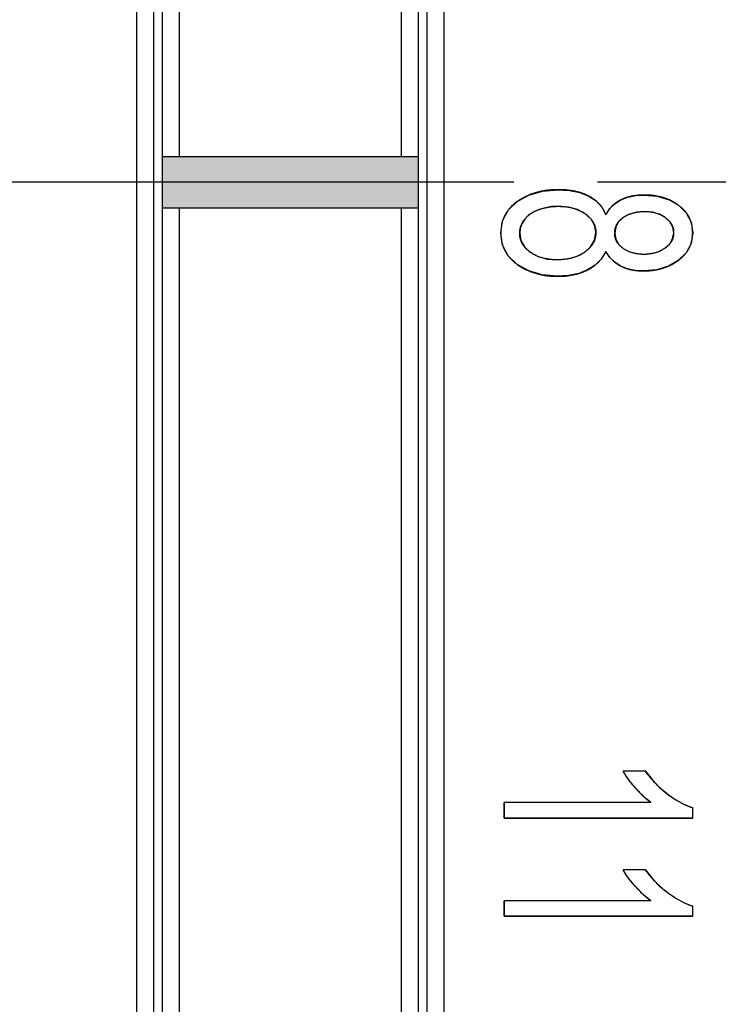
# Model space of a CAD drawing. Header units: millimetres. Extents: x -360 to -91, y -544 to -437.
# Tile 23 of 40: x -180.5 to -172.32, y -503.82 to -492.28. Entities that reach past the tile are written whole.
import ezdxf

# ---------------------------------------------------------------- set-up
doc = ezdxf.new("R2010")
doc.units = ezdxf.units.MM
doc.header["$LTSCALE"] = 16.335
doc.linetypes.add('ACAD_ISO08W100', pattern=[36, 24, -3, 6, -3])
doc.layers.get('0').update_dxf_attribs({"linetype": 'CONTINUOUS'})
doc.layers.add('2', color=7, linetype='CONTINUOUS')

msp = doc.modelspace()

# ---------------------------------------------------------------- hatches: boundary and pattern name
h = msp.add_hatch(color=256)
h.dxf.hatch_style = 1
h.paths.add_polyline_path([(-178.829, -494.488), (-175.829, -494.488), (-175.829, -493.888), (-178.829, -493.888)])

# ---------------------------------------------------------------- linework, layer by layer
at = {"color": 3, "linetype": 'Continuous'}
for p, q in [((-178.629, -493.888), (-178.629, -464.888)), ((-176.029, -493.888), (-176.029, -464.888)), ((-175.529, -523.488), (-175.529, -464.888)), ((-179.129, -523.388), (-179.129, -464.988)), ((-178.829, -523.288), (-178.829, -465.088)), ((-175.829, -523.288), (-175.829, -465.088)), ((-175.729, -523.288), (-175.729, -465.088)), ((-178.929, -523.188), (-178.929, -465.188)), ((-178.629, -523.488), (-178.629, -494.488)), ((-176.029, -523.488), (-176.029, -494.488))]:
    msp.add_line(p, q, dxfattribs=at)
at = {"color": 7, "linetype": 'Continuous'}
for p, q in [((-178.829, -493.888), (-175.829, -493.888)), ((-178.829, -494.488), (-175.829, -494.488)), ((-174.194, -494.47), (-174.195, -494.47)), ((-173.684, -494.48), (-173.636, -494.569)), ((-173.178, -494.531), (-173.179, -494.531)), ((-173.636, -495.001), (-173.691, -495.088)), ((-173.59, -495.07), (-173.636, -495.001)), ((-173.691, -495.088), (-173.763, -495.161)), ((-173.193, -495.033), (-173.192, -495.033)), ((-174.674, -495.152), (-174.675, -495.151)), ((-173.763, -495.161), (-173.85, -495.216)), ((-173.173, -501.086), (-173.434, -501.086)), ((-173.173, -501.086), (-173.434, -501.086)), ((-173.352, -501.21), (-173.342, -501.222)), ((-173.108, -501.453), (-174.829, -501.453)), ((-173.108, -501.453), (-174.829, -501.453)), ((-174.829, -501.453), (-174.829, -501.636)), ((-174.829, -501.636), (-174.829, -501.453)), ((-172.62, -501.636), (-172.62, -501.518)), ((-172.62, -501.636), (-172.62, -501.518)), ((-172.62, -501.636), (-174.829, -501.636)), ((-174.829, -501.636), (-172.62, -501.636)), ((-173.173, -502.243), (-173.434, -502.243)), ((-173.173, -502.243), (-173.434, -502.243)), ((-173.352, -502.366), (-173.342, -502.377)), ((-173.108, -502.606), (-174.829, -502.606)), ((-173.108, -502.606), (-174.829, -502.606)), ((-174.829, -502.606), (-174.829, -502.787)), ((-174.829, -502.787), (-174.829, -502.606)), ((-172.62, -502.787), (-172.62, -502.67)), ((-172.62, -502.787), (-172.62, -502.67)), ((-172.62, -502.787), (-174.829, -502.787)), ((-174.829, -502.787), (-172.62, -502.787))]:
    msp.add_line(p, q, dxfattribs=at)
for points in [[(-174.675, -494.415), (-174.54, -494.34), (-174.377, -494.292), (-174.193, -494.276)], [(-174.193, -494.276), (-174.21, -494.276), (-174.226, -494.276), (-174.242, -494.277), (-174.258, -494.278), (-174.274, -494.279), (-174.289, -494.28), (-174.305, -494.282), (-174.32, -494.283), (-174.335, -494.285), (-174.35, -494.287), (-174.365, -494.29), (-174.379, -494.292), (-174.394, -494.295), (-174.408, -494.298), (-174.422, -494.301), (-174.436, -494.305), (-174.449, -494.308), (-174.463, -494.312), (-174.476, -494.316), (-174.489, -494.321), (-174.502, -494.325), (-174.515, -494.33), (-174.528, -494.335), (-174.54, -494.34)], [(-174.193, -494.276), (-174.062, -494.284), (-173.941, -494.309), (-173.834, -494.351)], [(-174.064, -494.284), (-174.072, -494.283), (-174.08, -494.282), (-174.089, -494.281), (-174.097, -494.28), (-174.105, -494.279), (-174.114, -494.279), (-174.123, -494.278), (-174.131, -494.278), (-174.14, -494.277), (-174.149, -494.277), (-174.157, -494.276), (-174.166, -494.276), (-174.175, -494.276), (-174.184, -494.276), (-174.193, -494.276)], [(-173.942, -494.309), (-173.949, -494.306), (-173.956, -494.304), (-173.964, -494.302), (-173.972, -494.3), (-173.979, -494.299), (-173.987, -494.297), (-173.995, -494.295), (-174.003, -494.294), (-174.011, -494.292), (-174.019, -494.29), (-174.027, -494.289), (-174.035, -494.288), (-174.043, -494.286), (-174.051, -494.285), (-174.059, -494.284), (-174.064, -494.284)], [(-173.834, -494.351), (-173.841, -494.348), (-173.847, -494.345), (-173.853, -494.342), (-173.859, -494.339), (-173.866, -494.336), (-173.872, -494.334), (-173.878, -494.331), (-173.885, -494.328), (-173.892, -494.326), (-173.898, -494.323), (-173.905, -494.321), (-173.912, -494.318), (-173.918, -494.316), (-173.925, -494.314), (-173.932, -494.311), (-173.939, -494.309), (-173.942, -494.309)], [(-174.675, -494.415), (-174.685, -494.423), (-174.695, -494.431), (-174.705, -494.438), (-174.714, -494.446), (-174.723, -494.454), (-174.731, -494.462), (-174.74, -494.47), (-174.748, -494.479), (-174.756, -494.487), (-174.763, -494.495), (-174.771, -494.504), (-174.777, -494.512), (-174.784, -494.521), (-174.79, -494.529), (-174.797, -494.538), (-174.802, -494.547), (-174.808, -494.556), (-174.813, -494.565), (-174.818, -494.574), (-174.823, -494.583), (-174.827, -494.592), (-174.831, -494.602), (-174.835, -494.611), (-174.839, -494.621), (-174.842, -494.631), (-174.846, -494.641), (-174.849, -494.652), (-174.852, -494.663), (-174.855, -494.674), (-174.857, -494.685), (-174.859, -494.697), (-174.861, -494.709), (-174.863, -494.721), (-174.864, -494.733), (-174.865, -494.745), (-174.866, -494.758), (-174.867, -494.77), (-174.867, -494.783)], [(-174.867, -494.783), (-174.846, -494.64), (-174.779, -494.514), (-174.675, -494.415)], [(-174.54, -494.34), (-174.548, -494.343), (-174.557, -494.347), (-174.565, -494.35), (-174.573, -494.354), (-174.58, -494.358), (-174.588, -494.362), (-174.596, -494.366), (-174.604, -494.37), (-174.611, -494.374), (-174.619, -494.378), (-174.626, -494.383), (-174.633, -494.387), (-174.64, -494.392), (-174.648, -494.396), (-174.655, -494.401), (-174.662, -494.406), (-174.668, -494.41), (-174.675, -494.415)], [(-173.834, -494.351), (-173.751, -494.407), (-173.684, -494.48)], [(-173.75, -494.408), (-173.754, -494.404), (-173.758, -494.401), (-173.763, -494.398), (-173.767, -494.394), (-173.772, -494.391), (-173.776, -494.388), (-173.781, -494.384), (-173.785, -494.381), (-173.79, -494.378), (-173.795, -494.375), (-173.799, -494.372), (-173.804, -494.369), (-173.809, -494.366), (-173.814, -494.363), (-173.819, -494.36), (-173.824, -494.357), (-173.829, -494.354), (-173.834, -494.351)], [(-173.675, -494.493), (-173.677, -494.489), (-173.68, -494.485), (-173.682, -494.482), (-173.685, -494.478), (-173.688, -494.474), (-173.691, -494.469), (-173.695, -494.465), (-173.698, -494.461), (-173.701, -494.457), (-173.705, -494.453), (-173.708, -494.449), (-173.712, -494.445), (-173.715, -494.441), (-173.719, -494.437), (-173.723, -494.433), (-173.726, -494.429), (-173.73, -494.426), (-173.734, -494.422), (-173.738, -494.419), (-173.742, -494.415), (-173.746, -494.411), (-173.75, -494.408)], [(-173.636, -494.569), (-173.591, -494.498), (-173.533, -494.44), (-173.461, -494.394)], [(-173.461, -494.394), (-173.467, -494.398), (-173.473, -494.401), (-173.479, -494.404), (-173.485, -494.408), (-173.491, -494.411), (-173.497, -494.415), (-173.503, -494.418), (-173.508, -494.422), (-173.514, -494.426), (-173.519, -494.43), (-173.524, -494.434), (-173.529, -494.437), (-173.534, -494.441), (-173.539, -494.445), (-173.544, -494.449), (-173.548, -494.453), (-173.553, -494.457), (-173.557, -494.462), (-173.562, -494.466), (-173.566, -494.47), (-173.57, -494.474), (-173.574, -494.479), (-173.578, -494.483), (-173.582, -494.488), (-173.586, -494.492), (-173.59, -494.497)], [(-173.188, -494.338), (-173.199, -494.338), (-173.211, -494.338), (-173.222, -494.339), (-173.234, -494.339), (-173.245, -494.34), (-173.256, -494.341), (-173.267, -494.342), (-173.278, -494.343), (-173.288, -494.344), (-173.299, -494.346), (-173.31, -494.347), (-173.32, -494.349), (-173.33, -494.351), (-173.34, -494.353), (-173.35, -494.355), (-173.36, -494.358), (-173.37, -494.36), (-173.38, -494.363), (-173.389, -494.366), (-173.399, -494.369), (-173.408, -494.372), (-173.417, -494.375), (-173.426, -494.379), (-173.435, -494.382), (-173.444, -494.386), (-173.453, -494.39), (-173.461, -494.394)], [(-173.461, -494.394), (-173.379, -494.363), (-173.287, -494.344), (-173.188, -494.338)], [(-173.188, -494.338), (-173.034, -494.352), (-172.897, -494.394), (-172.784, -494.459)], [(-173.034, -494.352), (-173.036, -494.351), (-173.045, -494.35), (-173.055, -494.348), (-173.064, -494.347), (-173.073, -494.345), (-173.082, -494.344), (-173.091, -494.343), (-173.101, -494.342), (-173.11, -494.341), (-173.12, -494.34), (-173.129, -494.34), (-173.139, -494.339), (-173.148, -494.339), (-173.158, -494.338), (-173.168, -494.338), (-173.178, -494.338), (-173.188, -494.338)], [(-172.784, -494.459), (-172.792, -494.453), (-172.801, -494.447), (-172.809, -494.441), (-172.818, -494.435), (-172.827, -494.43), (-172.836, -494.424), (-172.845, -494.419), (-172.854, -494.414), (-172.863, -494.409), (-172.873, -494.405), (-172.882, -494.4), (-172.892, -494.396), (-172.901, -494.392), (-172.912, -494.387), (-172.922, -494.383), (-172.933, -494.379), (-172.944, -494.375), (-172.955, -494.372), (-172.966, -494.368), (-172.977, -494.365), (-172.988, -494.362), (-172.999, -494.359), (-173.011, -494.357), (-173.023, -494.354), (-173.034, -494.352)], [(-174.418, -494.508), (-174.485, -494.538), (-174.542, -494.576), (-174.586, -494.622)], [(-174.586, -494.622), (-174.582, -494.618), (-174.578, -494.613), (-174.574, -494.608), (-174.57, -494.603), (-174.566, -494.599), (-174.561, -494.594), (-174.557, -494.59), (-174.552, -494.585), (-174.547, -494.581), (-174.542, -494.577), (-174.537, -494.573), (-174.532, -494.568), (-174.527, -494.564), (-174.521, -494.56), (-174.516, -494.557), (-174.51, -494.553), (-174.504, -494.549), (-174.498, -494.545), (-174.492, -494.542), (-174.486, -494.538), (-174.48, -494.535), (-174.473, -494.531), (-174.467, -494.528), (-174.46, -494.525), (-174.453, -494.522), (-174.447, -494.519), (-174.44, -494.516), (-174.433, -494.513), (-174.425, -494.511), (-174.418, -494.508)], [(-174.194, -494.47), (-174.271, -494.474), (-174.345, -494.487), (-174.418, -494.508)], [(-174.418, -494.508), (-174.409, -494.505), (-174.399, -494.502), (-174.39, -494.499), (-174.381, -494.496), (-174.371, -494.494), (-174.362, -494.491), (-174.353, -494.489), (-174.344, -494.487), (-174.335, -494.485), (-174.325, -494.483), (-174.316, -494.481), (-174.307, -494.479), (-174.298, -494.478), (-174.289, -494.477), (-174.28, -494.475), (-174.27, -494.474), (-174.26, -494.473), (-174.249, -494.472), (-174.238, -494.472), (-174.227, -494.471), (-174.217, -494.471), (-174.206, -494.47), (-174.195, -494.47)], [(-174.195, -494.47), (-174.182, -494.47), (-174.169, -494.471), (-174.157, -494.471), (-174.145, -494.472), (-174.133, -494.473), (-174.121, -494.474), (-174.109, -494.475), (-174.097, -494.476), (-174.086, -494.478), (-174.074, -494.48), (-174.063, -494.482), (-174.052, -494.484), (-174.041, -494.487), (-174.03, -494.489), (-174.019, -494.492), (-174.009, -494.495), (-173.998, -494.499), (-173.988, -494.502), (-173.978, -494.506), (-173.968, -494.509), (-173.959, -494.513), (-173.949, -494.518), (-173.94, -494.522), (-173.931, -494.526), (-173.922, -494.531), (-173.913, -494.536), (-173.904, -494.541), (-173.896, -494.546), (-173.888, -494.552), (-173.879, -494.557)], [(-173.879, -494.557), (-173.969, -494.509), (-174.075, -494.48), (-174.194, -494.47)], [(-173.636, -494.569), (-173.638, -494.564), (-173.64, -494.559), (-173.642, -494.555), (-173.644, -494.55), (-173.647, -494.545), (-173.649, -494.541), (-173.651, -494.536), (-173.653, -494.531), (-173.655, -494.527), (-173.658, -494.523), (-173.66, -494.518), (-173.662, -494.514), (-173.665, -494.51), (-173.667, -494.505), (-173.67, -494.501), (-173.672, -494.497), (-173.675, -494.493)], [(-173.615, -494.532), (-173.617, -494.535), (-173.619, -494.538), (-173.621, -494.541), (-173.622, -494.544), (-173.624, -494.547), (-173.626, -494.55), (-173.628, -494.553), (-173.63, -494.556), (-173.631, -494.559), (-173.633, -494.563), (-173.635, -494.566), (-173.636, -494.569)], [(-173.59, -494.497), (-173.591, -494.499), (-173.593, -494.501), (-173.595, -494.504), (-173.597, -494.507), (-173.599, -494.509), (-173.601, -494.512), (-173.603, -494.515), (-173.605, -494.518), (-173.607, -494.521), (-173.609, -494.523), (-173.611, -494.526), (-173.613, -494.529), (-173.615, -494.532)], [(-173.178, -494.531), (-173.275, -494.539), (-173.361, -494.562), (-173.434, -494.601)], [(-173.361, -494.562), (-173.355, -494.559), (-173.348, -494.557), (-173.341, -494.555), (-173.334, -494.553), (-173.327, -494.55), (-173.32, -494.548), (-173.313, -494.547), (-173.306, -494.545), (-173.299, -494.543), (-173.291, -494.542), (-173.284, -494.54), (-173.276, -494.539), (-173.269, -494.538), (-173.261, -494.536), (-173.253, -494.535), (-173.245, -494.534), (-173.237, -494.534), (-173.229, -494.533), (-173.221, -494.532), (-173.213, -494.532), (-173.204, -494.532), (-173.196, -494.531), (-173.187, -494.531), (-173.179, -494.531)], [(-173.179, -494.531), (-173.169, -494.531), (-173.16, -494.531), (-173.151, -494.532), (-173.141, -494.532), (-173.132, -494.533), (-173.124, -494.534), (-173.115, -494.535), (-173.106, -494.536), (-173.097, -494.538), (-173.089, -494.539), (-173.08, -494.541), (-173.072, -494.543), (-173.064, -494.545), (-173.056, -494.547), (-173.048, -494.55), (-173.04, -494.552), (-173.032, -494.555), (-173.024, -494.558), (-173.017, -494.561), (-173.009, -494.564), (-173.002, -494.567), (-172.995, -494.57), (-172.987, -494.574), (-172.98, -494.577), (-172.974, -494.581), (-172.967, -494.585), (-172.96, -494.589), (-172.954, -494.593), (-172.947, -494.598), (-172.941, -494.602)], [(-172.941, -494.602), (-173.008, -494.564), (-173.089, -494.539), (-173.178, -494.531)], [(-172.784, -494.459), (-172.695, -494.546), (-172.639, -494.657), (-172.62, -494.78)], [(-172.694, -494.547), (-172.698, -494.542), (-172.701, -494.537), (-172.705, -494.533), (-172.709, -494.528), (-172.713, -494.523), (-172.717, -494.519), (-172.721, -494.514), (-172.726, -494.51), (-172.73, -494.505), (-172.735, -494.501), (-172.739, -494.496), (-172.744, -494.492), (-172.748, -494.488), (-172.753, -494.483), (-172.758, -494.479), (-172.763, -494.475), (-172.768, -494.471), (-172.773, -494.467), (-172.779, -494.463), (-172.784, -494.459)], [(-174.586, -494.622), (-174.619, -494.674), (-174.638, -494.728), (-174.645, -494.785)], [(-174.618, -494.673), (-174.617, -494.67), (-174.615, -494.667), (-174.613, -494.664), (-174.612, -494.661), (-174.61, -494.658), (-174.608, -494.655), (-174.607, -494.652), (-174.605, -494.649), (-174.603, -494.646), (-174.601, -494.643), (-174.599, -494.64), (-174.597, -494.637), (-174.595, -494.634), (-174.593, -494.631), (-174.591, -494.628), (-174.588, -494.625), (-174.586, -494.622)], [(-173.879, -494.557), (-173.875, -494.56), (-173.871, -494.563), (-173.867, -494.566), (-173.863, -494.569), (-173.859, -494.572), (-173.856, -494.575), (-173.852, -494.579), (-173.848, -494.582), (-173.845, -494.585), (-173.841, -494.588), (-173.838, -494.591), (-173.834, -494.594), (-173.831, -494.598), (-173.828, -494.601), (-173.824, -494.604), (-173.821, -494.608), (-173.818, -494.611), (-173.815, -494.614), (-173.812, -494.618), (-173.809, -494.621), (-173.809, -494.622)], [(-173.753, -494.779), (-173.767, -494.698), (-173.809, -494.622), (-173.879, -494.557)], [(-173.809, -494.622), (-173.805, -494.627), (-173.801, -494.631), (-173.798, -494.636), (-173.795, -494.641), (-173.792, -494.646), (-173.789, -494.65), (-173.786, -494.655), (-173.783, -494.66), (-173.781, -494.665), (-173.778, -494.67), (-173.776, -494.675), (-173.773, -494.68), (-173.771, -494.685), (-173.769, -494.69), (-173.767, -494.695), (-173.766, -494.7), (-173.764, -494.705), (-173.763, -494.71), (-173.761, -494.715), (-173.76, -494.72), (-173.759, -494.726), (-173.758, -494.731), (-173.757, -494.736), (-173.756, -494.741), (-173.755, -494.746), (-173.755, -494.752), (-173.754, -494.757), (-173.754, -494.763), (-173.754, -494.768), (-173.753, -494.773), (-173.753, -494.779)], [(-173.434, -494.601), (-173.489, -494.652), (-173.521, -494.714), (-173.533, -494.784)], [(-173.533, -494.784), (-173.533, -494.779), (-173.532, -494.774), (-173.532, -494.769), (-173.532, -494.764), (-173.531, -494.759), (-173.531, -494.754), (-173.53, -494.75), (-173.529, -494.745), (-173.528, -494.74), (-173.528, -494.736), (-173.527, -494.731), (-173.526, -494.727), (-173.524, -494.722), (-173.523, -494.718), (-173.522, -494.714), (-173.52, -494.71), (-173.519, -494.706), (-173.517, -494.702), (-173.516, -494.698), (-173.514, -494.694), (-173.512, -494.69), (-173.51, -494.686), (-173.509, -494.682), (-173.506, -494.679), (-173.504, -494.675), (-173.502, -494.671), (-173.5, -494.668), (-173.498, -494.664), (-173.495, -494.661), (-173.493, -494.658), (-173.49, -494.654), (-173.487, -494.651)], [(-173.487, -494.651), (-173.485, -494.648), (-173.483, -494.645), (-173.481, -494.643), (-173.478, -494.64), (-173.476, -494.638), (-173.474, -494.635), (-173.471, -494.632), (-173.469, -494.63), (-173.466, -494.627), (-173.463, -494.625), (-173.461, -494.622), (-173.458, -494.62), (-173.455, -494.617), (-173.452, -494.615), (-173.449, -494.613), (-173.446, -494.61), (-173.443, -494.608), (-173.44, -494.606), (-173.437, -494.603), (-173.434, -494.601)], [(-173.434, -494.601), (-173.43, -494.599), (-173.427, -494.596), (-173.423, -494.594), (-173.419, -494.591), (-173.416, -494.589), (-173.412, -494.587), (-173.408, -494.584), (-173.404, -494.582), (-173.4, -494.58), (-173.396, -494.578), (-173.392, -494.576), (-173.388, -494.574), (-173.384, -494.572), (-173.379, -494.57), (-173.375, -494.568), (-173.371, -494.566), (-173.367, -494.564), (-173.362, -494.562), (-173.361, -494.562)], [(-172.941, -494.602), (-172.938, -494.605), (-172.935, -494.607), (-172.931, -494.61), (-172.928, -494.612), (-172.925, -494.615), (-172.922, -494.617), (-172.919, -494.62), (-172.916, -494.622), (-172.914, -494.625), (-172.911, -494.627), (-172.908, -494.63), (-172.905, -494.633), (-172.903, -494.635), (-172.9, -494.638), (-172.898, -494.641), (-172.895, -494.643), (-172.893, -494.646), (-172.891, -494.649), (-172.888, -494.652), (-172.886, -494.654)], [(-172.842, -494.782), (-172.853, -494.715), (-172.886, -494.654), (-172.941, -494.602)], [(-172.886, -494.654), (-172.883, -494.658), (-172.88, -494.662), (-172.878, -494.666), (-172.875, -494.67), (-172.873, -494.673), (-172.87, -494.677), (-172.868, -494.681), (-172.866, -494.685), (-172.864, -494.689), (-172.862, -494.693), (-172.86, -494.697), (-172.858, -494.701), (-172.857, -494.705), (-172.855, -494.71), (-172.853, -494.714), (-172.852, -494.718), (-172.851, -494.722), (-172.85, -494.727), (-172.848, -494.731), (-172.847, -494.736), (-172.846, -494.74), (-172.846, -494.745), (-172.845, -494.749), (-172.844, -494.754), (-172.844, -494.758), (-172.843, -494.763), (-172.843, -494.768), (-172.843, -494.773), (-172.843, -494.777), (-172.842, -494.782)], [(-172.62, -494.78), (-172.621, -494.771), (-172.621, -494.762), (-172.621, -494.754), (-172.622, -494.745), (-172.623, -494.737), (-172.624, -494.728), (-172.625, -494.72), (-172.626, -494.712), (-172.627, -494.704), (-172.629, -494.696), (-172.63, -494.688), (-172.632, -494.68), (-172.634, -494.673), (-172.636, -494.665), (-172.638, -494.658), (-172.64, -494.65), (-172.642, -494.643), (-172.645, -494.636), (-172.648, -494.629), (-172.65, -494.622), (-172.653, -494.616), (-172.656, -494.609), (-172.659, -494.603), (-172.663, -494.596), (-172.666, -494.59), (-172.67, -494.583), (-172.673, -494.577), (-172.677, -494.571), (-172.681, -494.565), (-172.685, -494.559), (-172.69, -494.553), (-172.694, -494.547)], [(-174.645, -494.785), (-174.645, -494.781), (-174.645, -494.776), (-174.644, -494.771), (-174.644, -494.767), (-174.644, -494.762), (-174.643, -494.757), (-174.643, -494.753), (-174.642, -494.748), (-174.641, -494.744), (-174.641, -494.739), (-174.64, -494.735), (-174.639, -494.731), (-174.638, -494.726), (-174.637, -494.722), (-174.636, -494.718), (-174.634, -494.714), (-174.633, -494.709), (-174.632, -494.705), (-174.63, -494.701), (-174.629, -494.697), (-174.627, -494.693), (-174.626, -494.689), (-174.624, -494.685), (-174.622, -494.681), (-174.62, -494.677), (-174.618, -494.673)], [(-174.674, -495.152), (-174.779, -495.052), (-174.845, -494.926), (-174.867, -494.783)], [(-174.867, -494.783), (-174.867, -494.794), (-174.866, -494.804), (-174.865, -494.814), (-174.865, -494.824), (-174.864, -494.834), (-174.863, -494.843), (-174.861, -494.853), (-174.86, -494.863), (-174.858, -494.872), (-174.857, -494.881), (-174.855, -494.89), (-174.853, -494.899), (-174.851, -494.908), (-174.848, -494.917), (-174.846, -494.925), (-174.843, -494.933), (-174.84, -494.942), (-174.837, -494.95), (-174.834, -494.957), (-174.831, -494.965), (-174.827, -494.973), (-174.824, -494.98), (-174.82, -494.988), (-174.816, -494.995), (-174.812, -495.002), (-174.808, -495.009), (-174.804, -495.016), (-174.799, -495.023), (-174.795, -495.03), (-174.79, -495.037), (-174.785, -495.044), (-174.78, -495.05)], [(-174.589, -494.946), (-174.593, -494.941), (-174.597, -494.936), (-174.6, -494.932), (-174.603, -494.927), (-174.606, -494.922), (-174.609, -494.917), (-174.612, -494.912), (-174.615, -494.907), (-174.618, -494.902), (-174.62, -494.897), (-174.623, -494.892), (-174.625, -494.887), (-174.627, -494.882), (-174.629, -494.876), (-174.631, -494.871), (-174.633, -494.866), (-174.634, -494.86), (-174.636, -494.855), (-174.637, -494.849), (-174.639, -494.844), (-174.64, -494.838), (-174.641, -494.833), (-174.642, -494.827), (-174.643, -494.821), (-174.643, -494.815), (-174.644, -494.809), (-174.644, -494.803), (-174.645, -494.797), (-174.645, -494.791), (-174.645, -494.785)], [(-174.645, -494.785), (-174.631, -494.87), (-174.59, -494.945), (-174.521, -495.009)], [(-173.881, -495.006), (-173.815, -494.945), (-173.77, -494.868), (-173.753, -494.779)], [(-173.753, -494.779), (-173.754, -494.785), (-173.754, -494.791), (-173.754, -494.797), (-173.755, -494.803), (-173.755, -494.809), (-173.756, -494.815), (-173.757, -494.82), (-173.758, -494.826), (-173.759, -494.832), (-173.76, -494.837), (-173.761, -494.843), (-173.763, -494.848), (-173.764, -494.853), (-173.766, -494.859), (-173.768, -494.864), (-173.769, -494.869), (-173.771, -494.874), (-173.774, -494.879), (-173.776, -494.884), (-173.778, -494.889), (-173.78, -494.894), (-173.783, -494.898), (-173.785, -494.903), (-173.788, -494.908), (-173.791, -494.912), (-173.794, -494.917), (-173.797, -494.921), (-173.8, -494.926), (-173.803, -494.93), (-173.806, -494.934), (-173.81, -494.939), (-173.813, -494.943)], [(-173.488, -494.914), (-173.49, -494.912), (-173.492, -494.909), (-173.495, -494.905), (-173.498, -494.901), (-173.5, -494.898), (-173.503, -494.894), (-173.505, -494.89), (-173.507, -494.886), (-173.509, -494.882), (-173.511, -494.878), (-173.513, -494.874), (-173.515, -494.87), (-173.517, -494.866), (-173.519, -494.862), (-173.52, -494.858), (-173.522, -494.854), (-173.523, -494.849), (-173.524, -494.845), (-173.526, -494.841), (-173.527, -494.836), (-173.528, -494.832), (-173.529, -494.827), (-173.53, -494.823), (-173.53, -494.818), (-173.531, -494.813), (-173.531, -494.809), (-173.532, -494.804), (-173.532, -494.799), (-173.533, -494.794), (-173.533, -494.789), (-173.533, -494.784)], [(-173.533, -494.784), (-173.521, -494.854), (-173.488, -494.914), (-173.435, -494.963)], [(-172.945, -494.961), (-172.889, -494.91), (-172.855, -494.85), (-172.842, -494.782)], [(-172.842, -494.782), (-172.843, -494.787), (-172.843, -494.791), (-172.843, -494.796), (-172.843, -494.8), (-172.844, -494.804), (-172.844, -494.809), (-172.845, -494.813), (-172.846, -494.817), (-172.846, -494.821), (-172.847, -494.826), (-172.848, -494.83), (-172.849, -494.834), (-172.85, -494.838), (-172.851, -494.842), (-172.853, -494.846), (-172.854, -494.849), (-172.855, -494.853), (-172.857, -494.857), (-172.858, -494.861), (-172.86, -494.864), (-172.862, -494.868), (-172.863, -494.871), (-172.865, -494.875), (-172.867, -494.878), (-172.869, -494.882), (-172.871, -494.885), (-172.873, -494.889), (-172.876, -494.892), (-172.878, -494.895), (-172.88, -494.898), (-172.883, -494.902), (-172.885, -494.905), (-172.888, -494.908)], [(-172.788, -495.105), (-172.78, -495.098), (-172.771, -495.091), (-172.763, -495.084), (-172.755, -495.077), (-172.747, -495.07), (-172.739, -495.063), (-172.732, -495.056), (-172.725, -495.048), (-172.718, -495.041), (-172.712, -495.034), (-172.705, -495.026), (-172.699, -495.019), (-172.693, -495.011), (-172.688, -495.003), (-172.682, -494.996), (-172.677, -494.988), (-172.673, -494.98), (-172.668, -494.972), (-172.664, -494.964), (-172.659, -494.956), (-172.655, -494.948), (-172.652, -494.939), (-172.648, -494.931), (-172.645, -494.923), (-172.642, -494.914), (-172.639, -494.905), (-172.636, -494.895), (-172.634, -494.886), (-172.631, -494.876), (-172.629, -494.866), (-172.627, -494.855), (-172.625, -494.845), (-172.624, -494.835), (-172.623, -494.824), (-172.622, -494.813), (-172.621, -494.802), (-172.621, -494.791), (-172.62, -494.78)], [(-172.62, -494.78), (-172.639, -494.906), (-172.698, -495.017), (-172.788, -495.105)], [(-174.521, -495.009), (-174.525, -495.006), (-174.529, -495.003), (-174.533, -495), (-174.537, -494.997), (-174.54, -494.994), (-174.544, -494.991), (-174.548, -494.988), (-174.551, -494.985), (-174.555, -494.982), (-174.558, -494.979), (-174.562, -494.975), (-174.565, -494.972), (-174.568, -494.969), (-174.572, -494.966), (-174.575, -494.962), (-174.578, -494.959), (-174.581, -494.956), (-174.584, -494.952), (-174.587, -494.949), (-174.589, -494.946)], [(-174.204, -495.097), (-174.082, -495.087), (-173.973, -495.056), (-173.881, -495.006)], [(-173.881, -495.006), (-173.886, -495.009), (-173.89, -495.012), (-173.895, -495.015), (-173.9, -495.018), (-173.905, -495.021), (-173.909, -495.024), (-173.914, -495.027), (-173.919, -495.03), (-173.924, -495.033), (-173.929, -495.036), (-173.934, -495.038), (-173.939, -495.041), (-173.945, -495.043), (-173.95, -495.046), (-173.955, -495.048), (-173.961, -495.051), (-173.966, -495.053), (-173.972, -495.055), (-173.973, -495.056)], [(-173.813, -494.943), (-173.816, -494.946), (-173.819, -494.95), (-173.822, -494.953), (-173.825, -494.956), (-173.828, -494.96), (-173.831, -494.963), (-173.834, -494.966), (-173.838, -494.969), (-173.841, -494.972), (-173.844, -494.976), (-173.848, -494.979), (-173.851, -494.982), (-173.855, -494.985), (-173.858, -494.988), (-173.862, -494.991), (-173.866, -494.994), (-173.87, -494.997), (-173.873, -495), (-173.877, -495.003), (-173.881, -495.006)], [(-173.678, -495.072), (-173.676, -495.068), (-173.673, -495.064), (-173.67, -495.06), (-173.667, -495.055), (-173.664, -495.051), (-173.662, -495.047), (-173.659, -495.042), (-173.656, -495.038), (-173.654, -495.033), (-173.651, -495.029), (-173.648, -495.024), (-173.646, -495.019), (-173.643, -495.015), (-173.641, -495.01), (-173.639, -495.005), (-173.636, -495.001)], [(-173.636, -495.001), (-173.634, -495.004), (-173.632, -495.008), (-173.63, -495.012), (-173.628, -495.016), (-173.625, -495.02), (-173.623, -495.023), (-173.621, -495.027), (-173.619, -495.03), (-173.616, -495.034), (-173.614, -495.038), (-173.612, -495.041), (-173.609, -495.044), (-173.607, -495.048), (-173.604, -495.051)], [(-173.435, -494.963), (-173.438, -494.961), (-173.442, -494.958), (-173.445, -494.956), (-173.448, -494.954), (-173.451, -494.951), (-173.453, -494.949), (-173.456, -494.947), (-173.459, -494.944), (-173.462, -494.942), (-173.464, -494.939), (-173.467, -494.937), (-173.47, -494.934), (-173.472, -494.932), (-173.475, -494.929), (-173.477, -494.927), (-173.479, -494.924), (-173.482, -494.922), (-173.484, -494.919), (-173.486, -494.916), (-173.488, -494.914)], [(-173.194, -495.033), (-173.203, -495.033), (-173.213, -495.033), (-173.222, -495.032), (-173.231, -495.032), (-173.24, -495.031), (-173.249, -495.03), (-173.258, -495.029), (-173.267, -495.028), (-173.276, -495.027), (-173.285, -495.025), (-173.293, -495.023), (-173.302, -495.021), (-173.31, -495.019), (-173.318, -495.017), (-173.326, -495.015), (-173.335, -495.012), (-173.342, -495.01), (-173.35, -495.007), (-173.358, -495.004), (-173.366, -495.001), (-173.373, -494.998), (-173.38, -494.995), (-173.388, -494.991), (-173.395, -494.987), (-173.402, -494.984), (-173.409, -494.98), (-173.416, -494.976), (-173.422, -494.972), (-173.429, -494.967), (-173.435, -494.963)], [(-173.435, -494.963), (-173.366, -495.001), (-173.284, -495.025), (-173.193, -495.033)], [(-172.945, -494.961), (-172.951, -494.965), (-172.958, -494.97), (-172.965, -494.974), (-172.972, -494.979), (-172.98, -494.983), (-172.987, -494.987), (-172.994, -494.991), (-173.002, -494.994), (-173.01, -494.998), (-173.017, -495.001), (-173.025, -495.004), (-173.033, -495.007), (-173.041, -495.01), (-173.049, -495.013), (-173.058, -495.015), (-173.066, -495.017), (-173.075, -495.02), (-173.083, -495.022), (-173.092, -495.023), (-173.101, -495.025), (-173.11, -495.027), (-173.119, -495.028), (-173.128, -495.029), (-173.137, -495.03), (-173.146, -495.031), (-173.155, -495.032), (-173.165, -495.032), (-173.174, -495.033), (-173.184, -495.033), (-173.194, -495.033)], [(-173.193, -495.033), (-173.1, -495.025), (-173.016, -495.001), (-172.945, -494.961)], [(-172.888, -494.908), (-172.889, -494.91), (-172.89, -494.911), (-172.893, -494.914), (-172.895, -494.917), (-172.898, -494.92), (-172.9, -494.923), (-172.903, -494.925), (-172.906, -494.928), (-172.908, -494.931), (-172.911, -494.933), (-172.914, -494.936), (-172.917, -494.938), (-172.919, -494.941), (-172.922, -494.944), (-172.925, -494.946), (-172.928, -494.949), (-172.932, -494.951), (-172.935, -494.954), (-172.938, -494.956), (-172.941, -494.958), (-172.945, -494.961)], [(-174.78, -495.05), (-174.779, -495.051), (-174.775, -495.057), (-174.77, -495.062), (-174.766, -495.067), (-174.761, -495.073), (-174.757, -495.078), (-174.752, -495.083), (-174.747, -495.088), (-174.742, -495.093), (-174.737, -495.098), (-174.732, -495.103), (-174.727, -495.108), (-174.721, -495.113), (-174.716, -495.118), (-174.71, -495.123), (-174.705, -495.128), (-174.699, -495.132), (-174.693, -495.137), (-174.687, -495.142), (-174.681, -495.146), (-174.675, -495.151)], [(-174.204, -495.097), (-174.216, -495.097), (-174.229, -495.097), (-174.242, -495.096), (-174.254, -495.096), (-174.266, -495.095), (-174.278, -495.094), (-174.29, -495.092), (-174.302, -495.091), (-174.313, -495.089), (-174.325, -495.087), (-174.336, -495.085), (-174.347, -495.083), (-174.359, -495.08), (-174.369, -495.078), (-174.38, -495.075), (-174.391, -495.072), (-174.401, -495.069), (-174.411, -495.065), (-174.421, -495.061), (-174.431, -495.058), (-174.441, -495.054), (-174.451, -495.049), (-174.46, -495.045), (-174.469, -495.04), (-174.478, -495.036), (-174.487, -495.031), (-174.496, -495.026), (-174.504, -495.02), (-174.512, -495.015), (-174.521, -495.009)], [(-174.521, -495.009), (-174.43, -495.058), (-174.323, -495.088), (-174.204, -495.097)], [(-173.973, -495.056), (-173.981, -495.059), (-173.989, -495.062), (-173.998, -495.065), (-174.006, -495.068), (-174.015, -495.071), (-174.024, -495.074), (-174.033, -495.076), (-174.042, -495.079), (-174.051, -495.081), (-174.061, -495.083), (-174.07, -495.085), (-174.08, -495.087), (-174.089, -495.088), (-174.099, -495.09), (-174.109, -495.091), (-174.119, -495.092), (-174.129, -495.094), (-174.14, -495.095), (-174.15, -495.095), (-174.161, -495.096), (-174.171, -495.096), (-174.182, -495.097), (-174.193, -495.097), (-174.204, -495.097)], [(-173.763, -495.161), (-173.76, -495.158), (-173.755, -495.154), (-173.75, -495.15), (-173.746, -495.146), (-173.741, -495.142), (-173.736, -495.138), (-173.732, -495.134), (-173.728, -495.13), (-173.723, -495.125), (-173.719, -495.121), (-173.715, -495.116), (-173.71, -495.112), (-173.706, -495.107), (-173.702, -495.103), (-173.698, -495.098), (-173.694, -495.093), (-173.691, -495.088), (-173.687, -495.084), (-173.684, -495.08), (-173.681, -495.076), (-173.678, -495.072)], [(-173.604, -495.051), (-173.601, -495.055), (-173.598, -495.059), (-173.595, -495.063), (-173.592, -495.067), (-173.589, -495.071), (-173.586, -495.075), (-173.582, -495.079), (-173.579, -495.083), (-173.575, -495.087), (-173.571, -495.091), (-173.568, -495.095), (-173.564, -495.098), (-173.56, -495.102), (-173.556, -495.106), (-173.552, -495.109), (-173.548, -495.113), (-173.544, -495.116), (-173.54, -495.12), (-173.536, -495.123), (-173.532, -495.126)], [(-173.462, -495.171), (-173.532, -495.126), (-173.59, -495.07)], [(-172.788, -495.105), (-172.902, -495.17), (-173.04, -495.213), (-173.195, -495.227)], [(-172.902, -495.17), (-172.895, -495.167), (-172.888, -495.164), (-172.881, -495.161), (-172.875, -495.157), (-172.868, -495.154), (-172.861, -495.151), (-172.855, -495.147), (-172.849, -495.144), (-172.842, -495.14), (-172.836, -495.136), (-172.83, -495.133), (-172.824, -495.129), (-172.818, -495.125), (-172.812, -495.121), (-172.806, -495.117), (-172.8, -495.113), (-172.794, -495.109), (-172.788, -495.105)], [(-174.675, -495.151), (-174.665, -495.158), (-174.655, -495.165), (-174.645, -495.171), (-174.634, -495.178), (-174.624, -495.184), (-174.613, -495.19), (-174.603, -495.196), (-174.592, -495.202), (-174.581, -495.208), (-174.57, -495.213), (-174.559, -495.218), (-174.548, -495.223), (-174.536, -495.228), (-174.524, -495.233), (-174.512, -495.238), (-174.499, -495.243), (-174.486, -495.247), (-174.473, -495.251), (-174.46, -495.255), (-174.447, -495.259), (-174.434, -495.262), (-174.421, -495.266), (-174.407, -495.269), (-174.393, -495.272), (-174.38, -495.274)], [(-174.201, -495.29), (-174.381, -495.274), (-174.54, -495.226), (-174.674, -495.152)], [(-174.201, -495.29), (-174.186, -495.29), (-174.171, -495.29), (-174.156, -495.289), (-174.141, -495.289), (-174.127, -495.288), (-174.113, -495.287), (-174.099, -495.285), (-174.085, -495.284), (-174.071, -495.282), (-174.057, -495.28), (-174.044, -495.278), (-174.03, -495.275), (-174.017, -495.273), (-174.004, -495.27), (-173.991, -495.267), (-173.978, -495.264), (-173.966, -495.26), (-173.953, -495.257), (-173.941, -495.253), (-173.929, -495.249), (-173.917, -495.245), (-173.906, -495.24), (-173.894, -495.236), (-173.883, -495.231), (-173.872, -495.226), (-173.861, -495.221), (-173.85, -495.216)], [(-173.85, -495.216), (-173.954, -495.257), (-174.072, -495.282), (-174.201, -495.29)], [(-173.85, -495.216), (-173.844, -495.213), (-173.839, -495.21), (-173.833, -495.207), (-173.828, -495.204), (-173.822, -495.201), (-173.817, -495.198), (-173.812, -495.194), (-173.806, -495.191), (-173.801, -495.188), (-173.796, -495.185), (-173.791, -495.181), (-173.786, -495.178), (-173.782, -495.175), (-173.777, -495.171), (-173.772, -495.168), (-173.767, -495.164), (-173.763, -495.161)], [(-173.532, -495.126), (-173.528, -495.129), (-173.525, -495.132), (-173.521, -495.135), (-173.517, -495.138), (-173.513, -495.14), (-173.509, -495.143), (-173.505, -495.146), (-173.501, -495.148), (-173.497, -495.151), (-173.493, -495.154), (-173.488, -495.156), (-173.484, -495.159), (-173.48, -495.161), (-173.476, -495.164), (-173.471, -495.166), (-173.467, -495.168), (-173.462, -495.171)], [(-173.195, -495.227), (-173.293, -495.221), (-173.382, -495.202), (-173.462, -495.171)], [(-173.462, -495.171), (-173.458, -495.173), (-173.453, -495.175), (-173.448, -495.177), (-173.443, -495.18), (-173.439, -495.182), (-173.434, -495.184), (-173.429, -495.186), (-173.424, -495.188), (-173.419, -495.19), (-173.414, -495.192), (-173.409, -495.193), (-173.404, -495.195), (-173.399, -495.197), (-173.394, -495.199), (-173.388, -495.2), (-173.383, -495.202), (-173.382, -495.202)], [(-173.382, -495.202), (-173.375, -495.204), (-173.367, -495.207), (-173.359, -495.209), (-173.351, -495.21), (-173.343, -495.212), (-173.335, -495.214), (-173.327, -495.216), (-173.319, -495.217), (-173.31, -495.218), (-173.302, -495.22), (-173.294, -495.221), (-173.285, -495.222), (-173.276, -495.223), (-173.268, -495.224), (-173.259, -495.225), (-173.25, -495.225), (-173.241, -495.226), (-173.232, -495.227), (-173.223, -495.227), (-173.214, -495.227), (-173.204, -495.227), (-173.195, -495.227)], [(-173.195, -495.227), (-173.181, -495.227), (-173.168, -495.227), (-173.155, -495.226), (-173.141, -495.226), (-173.128, -495.225), (-173.115, -495.224), (-173.102, -495.222), (-173.089, -495.221), (-173.077, -495.219), (-173.064, -495.217), (-173.052, -495.215), (-173.04, -495.213), (-173.028, -495.21), (-173.016, -495.208), (-173.004, -495.205), (-172.992, -495.202), (-172.98, -495.198), (-172.969, -495.195), (-172.958, -495.191), (-172.946, -495.188), (-172.935, -495.184), (-172.924, -495.179), (-172.914, -495.175), (-172.903, -495.171), (-172.902, -495.17)], [(-174.38, -495.274), (-174.378, -495.275), (-174.367, -495.277), (-174.356, -495.279), (-174.346, -495.28), (-174.335, -495.282), (-174.324, -495.283), (-174.313, -495.284), (-174.302, -495.285), (-174.291, -495.286), (-174.28, -495.287), (-174.269, -495.288), (-174.258, -495.289), (-174.247, -495.289), (-174.235, -495.29), (-174.224, -495.29), (-174.212, -495.29), (-174.201, -495.29)], [(-173.295, -501.279), (-173.348, -501.216), (-173.394, -501.151), (-173.434, -501.086)], [(-173.434, -501.086), (-173.431, -501.091), (-173.428, -501.097), (-173.425, -501.102), (-173.422, -501.108), (-173.418, -501.113), (-173.415, -501.118), (-173.412, -501.124), (-173.409, -501.129), (-173.405, -501.135), (-173.402, -501.14), (-173.398, -501.145), (-173.395, -501.151), (-173.394, -501.152)], [(-172.915, -501.355), (-172.927, -501.345), (-172.94, -501.335), (-172.953, -501.325), (-172.965, -501.315), (-172.977, -501.305), (-172.989, -501.294), (-173, -501.284), (-173.012, -501.273), (-173.023, -501.262), (-173.034, -501.252), (-173.045, -501.241), (-173.056, -501.23), (-173.066, -501.219), (-173.076, -501.207), (-173.087, -501.196), (-173.097, -501.184), (-173.108, -501.171), (-173.119, -501.157), (-173.13, -501.143), (-173.141, -501.129), (-173.152, -501.115), (-173.162, -501.101), (-173.173, -501.086)], [(-173.173, -501.086), (-173.096, -501.185), (-173.011, -501.274), (-172.915, -501.355)], [(-173.394, -501.152), (-173.39, -501.157), (-173.387, -501.163), (-173.383, -501.168), (-173.379, -501.173), (-173.375, -501.179), (-173.372, -501.184), (-173.368, -501.189), (-173.364, -501.194), (-173.36, -501.2), (-173.356, -501.205), (-173.352, -501.21)], [(-173.342, -501.222), (-173.338, -501.228), (-173.333, -501.233), (-173.329, -501.239), (-173.324, -501.245), (-173.319, -501.25), (-173.314, -501.256), (-173.31, -501.262), (-173.305, -501.268), (-173.3, -501.273), (-173.286, -501.289)], [(-173.108, -501.453), (-173.173, -501.402), (-173.235, -501.344), (-173.295, -501.279)], [(-173.286, -501.289), (-173.278, -501.298), (-173.269, -501.308), (-173.26, -501.317), (-173.252, -501.326), (-173.243, -501.335), (-173.234, -501.344), (-173.226, -501.353), (-173.217, -501.362), (-173.208, -501.37), (-173.199, -501.378), (-173.19, -501.387), (-173.181, -501.395), (-173.172, -501.402), (-173.163, -501.41), (-173.154, -501.418), (-173.145, -501.425), (-173.136, -501.432), (-173.127, -501.439), (-173.117, -501.446), (-173.108, -501.453)], [(-172.816, -501.423), (-172.824, -501.419), (-172.831, -501.414), (-172.839, -501.409), (-172.846, -501.404), (-172.854, -501.399), (-172.862, -501.394), (-172.869, -501.388), (-172.877, -501.383), (-172.884, -501.378), (-172.892, -501.372), (-172.899, -501.367), (-172.907, -501.361), (-172.915, -501.355)], [(-172.915, -501.355), (-172.818, -501.423), (-172.719, -501.477), (-172.62, -501.518)], [(-172.72, -501.477), (-172.727, -501.473), (-172.734, -501.47), (-172.742, -501.466), (-172.749, -501.462), (-172.757, -501.458), (-172.764, -501.454), (-172.772, -501.45), (-172.779, -501.446), (-172.786, -501.441), (-172.794, -501.437), (-172.801, -501.432), (-172.809, -501.428), (-172.816, -501.423)], [(-172.62, -501.518), (-172.627, -501.516), (-172.634, -501.513), (-172.641, -501.511), (-172.648, -501.508), (-172.655, -501.505), (-172.662, -501.502), (-172.669, -501.5), (-172.676, -501.497), (-172.683, -501.494), (-172.69, -501.491), (-172.697, -501.487), (-172.704, -501.484), (-172.711, -501.481), (-172.718, -501.478), (-172.72, -501.477)], [(-173.295, -502.434), (-173.348, -502.371), (-173.394, -502.308), (-173.434, -502.243)], [(-173.434, -502.243), (-173.431, -502.248), (-173.428, -502.254), (-173.425, -502.259), (-173.422, -502.264), (-173.418, -502.27), (-173.415, -502.275), (-173.412, -502.28), (-173.409, -502.286), (-173.405, -502.291), (-173.402, -502.296), (-173.398, -502.301), (-173.395, -502.307), (-173.394, -502.308)], [(-172.915, -502.509), (-172.927, -502.499), (-172.94, -502.489), (-172.953, -502.479), (-172.965, -502.469), (-172.977, -502.459), (-172.989, -502.449), (-173, -502.438), (-173.012, -502.428), (-173.023, -502.417), (-173.034, -502.407), (-173.045, -502.396), (-173.056, -502.385), (-173.066, -502.374), (-173.076, -502.363), (-173.087, -502.351), (-173.097, -502.34), (-173.108, -502.327), (-173.119, -502.313), (-173.13, -502.3), (-173.141, -502.286), (-173.152, -502.272), (-173.162, -502.257), (-173.173, -502.243)], [(-173.173, -502.243), (-173.096, -502.34), (-173.011, -502.429), (-172.915, -502.509)], [(-173.394, -502.308), (-173.39, -502.313), (-173.387, -502.319), (-173.383, -502.324), (-173.379, -502.329), (-173.375, -502.334), (-173.372, -502.34), (-173.368, -502.345), (-173.364, -502.35), (-173.36, -502.355), (-173.356, -502.36), (-173.352, -502.366)], [(-173.342, -502.377), (-173.338, -502.383), (-173.333, -502.389), (-173.329, -502.394), (-173.324, -502.4), (-173.319, -502.405), (-173.314, -502.411), (-173.31, -502.417), (-173.305, -502.422), (-173.3, -502.428), (-173.286, -502.443)], [(-173.108, -502.606), (-173.173, -502.555), (-173.235, -502.498), (-173.295, -502.434)], [(-173.286, -502.443), (-173.278, -502.453), (-173.269, -502.462), (-173.26, -502.471), (-173.252, -502.48), (-173.243, -502.489), (-173.234, -502.498), (-173.226, -502.507), (-173.217, -502.515), (-173.208, -502.524), (-173.199, -502.532), (-173.19, -502.54), (-173.181, -502.548), (-173.172, -502.556), (-173.163, -502.563), (-173.154, -502.571), (-173.145, -502.578), (-173.136, -502.585), (-173.127, -502.592), (-173.117, -502.599), (-173.108, -502.606)], [(-172.816, -502.576), (-172.824, -502.572), (-172.831, -502.567), (-172.839, -502.562), (-172.846, -502.557), (-172.854, -502.552), (-172.862, -502.547), (-172.869, -502.542), (-172.877, -502.537), (-172.884, -502.531), (-172.892, -502.526), (-172.899, -502.52), (-172.907, -502.515), (-172.915, -502.509)], [(-172.915, -502.509), (-172.818, -502.576), (-172.719, -502.63), (-172.62, -502.67)], [(-172.72, -502.63), (-172.727, -502.626), (-172.734, -502.622), (-172.742, -502.618), (-172.749, -502.615), (-172.757, -502.611), (-172.764, -502.607), (-172.772, -502.603), (-172.779, -502.598), (-172.786, -502.594), (-172.794, -502.59), (-172.801, -502.585), (-172.809, -502.581), (-172.816, -502.576)], [(-172.62, -502.67), (-172.627, -502.668), (-172.634, -502.665), (-172.641, -502.663), (-172.648, -502.66), (-172.655, -502.657), (-172.662, -502.655), (-172.669, -502.652), (-172.676, -502.649), (-172.683, -502.646), (-172.69, -502.643), (-172.697, -502.64), (-172.704, -502.637), (-172.711, -502.633), (-172.718, -502.63), (-172.72, -502.63)]]:
    msp.add_lwpolyline(points, dxfattribs=at)
at = {"layer": '2', "color": 1, "linetype": 'ACAD_ISO08W100', "ltscale": 0.02}
msp.add_line((-115.909, -494.188), (-359.757, -494.188), dxfattribs=at)

doc.saveas('drawing.dxf')
